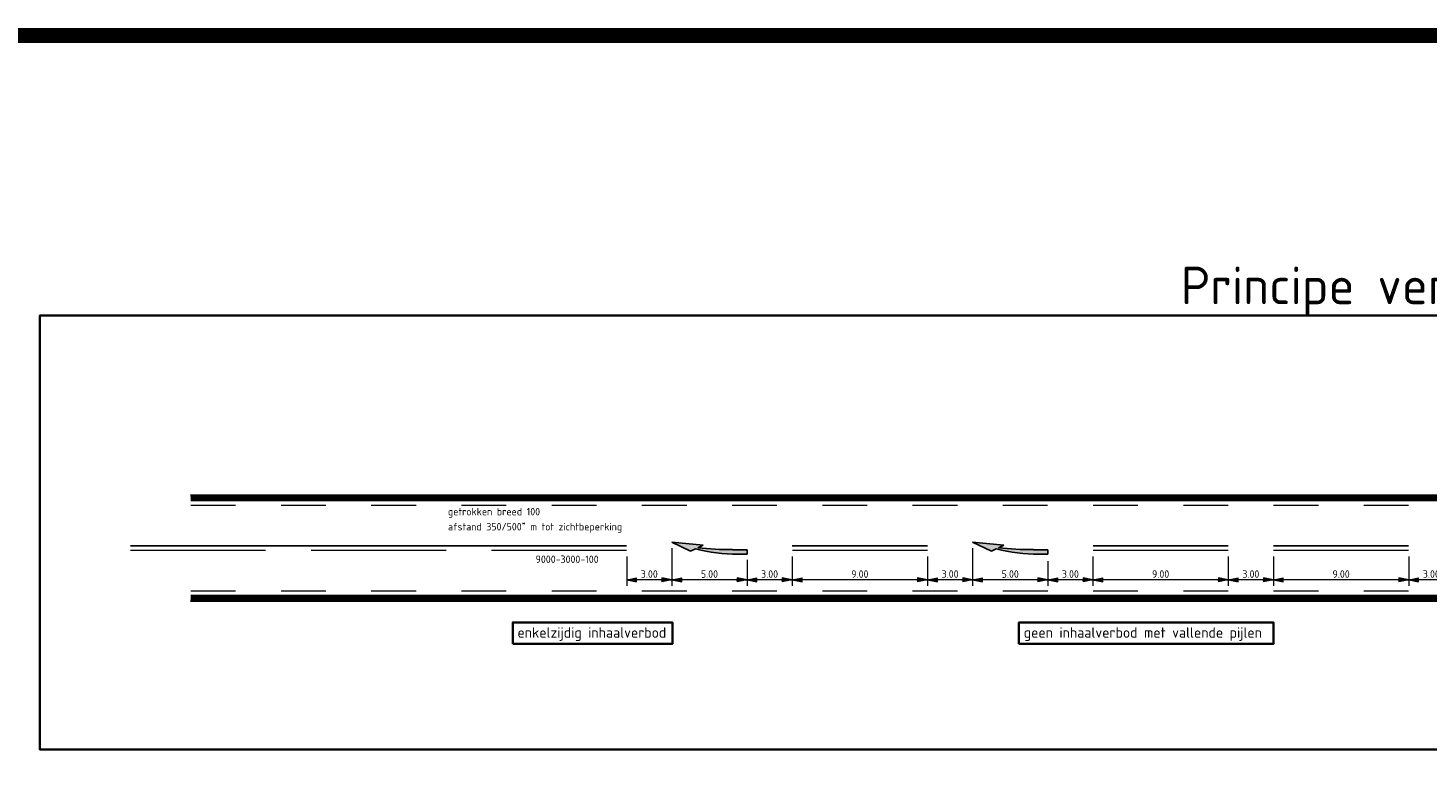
# Model space of a CAD drawing. Header units: metres. Extents: x -699 to 2316, y -1199 to 781.
# Tile 112 of 256: x -138 to -45, y -175 to -126. Entities that reach past the tile are written whole.
import ezdxf
from ezdxf.enums import TextEntityAlignment as Align

# ---------------------------------------------------------------- set-up
doc = ezdxf.new("R2010")
doc.units = ezdxf.units.M
doc.header["$PDMODE"] = 1
for name, pattern in [('VW-1-1_STREEP', [2, 1, -1]), ('VW-3-3_STREEP', [6, 3, -3]), ('VW-9-3_STREEP', [12, 9, -3])]:
    doc.linetypes.add(name, pattern=pattern)
for name, color, linetype, lineweight in [('N-WA-VW-MARKERING_DYNAMISCH-G', 7, 'Continuous', 35), ('N-WA-VW-MARKERING_PIJL-S', 7, 'Continuous', 25), ('N-WE-VH-KANTVERHARDING-G', 210, 'Continuous', 35), ('N-WE-VW-MARKERING_LANGS_STREEP_33-G', 7, 'VW-3-3_STREEP', 13), ('N-WE-VW-MARKERING_LANGS_STREEP_93-G', 7, 'VW-9-3_STREEP', 13), ('X-XX-AL-M', 7, 'Continuous', 18), ('X-XX-AL-T25', 7, 'Continuous', 25), ('X-XX-AL-T35', 50, 'Continuous', 35), ('X-XX-AL-T50', 130, 'Continuous', 50)]:
    doc.layers.add(name, color=color, linetype=linetype, lineweight=lineweight)
doc.layers.add('X-XX-AL-TEKENBLAD_VIEWPORT-G', color=7, linetype='Continuous', lineweight=18, plot=False)
doc.styles.add('NLCS-ISO', font='NLCS-ISO.ttf')
doc.styles.add('NLCS-ISO Standaard', font='NLCS-ISO.ttf')
doc.dimstyles.new('NLCS-M200-T25-Pijl-A', dxfattribs={"dimtxt": 0.5, "dimasz": 0.375, "dimexe": 0.4, "dimexo": 0.4, "dimgap": 0.14, "dimtad": 1, "dimlfac": -1, "dimzin": 0, "dimdsep": 46, "dimtxsty": 'NLCS-ISO Standaard', "dimblk": 'Pijl', "dimblk1": 'Pijl', "dimblk2": 'Pijl', "dimcen": 2.5, "dimdle": 2, "dimclrd": 256, "dimclre": 256, "dimclrt": 256, "dimadec": 0, "dimazin": 0, "dimtfac": 1, "dimtofl": 0, "dimtmove": 0, "dimatfit": 3, "dimldrblk": 'Pijl', "dimfxl": 1, "dimtolj": 1, "dimtzin": 0, "dimlwd": 18, "dimlwe": 18, "dimarcsym": 0})

# ---------------------------------------------------------------- blocks, each defined once
blk = doc.blocks.new('Pijl')
h = blk.add_hatch(color=256)
h.paths.add_polyline_path([(0, 0), (-1.75, 0.35), (-1.75, 0)])
h.paths.add_polyline_path([(-1.75, 0), (-1.75, -0.35), (0, 0)])
for p, q in [((-1.9, 0), (0, 0)), ((0, 0), (-1.75, 0.35)), ((-1.75, 0.35), (-1.75, -0.35)), ((0, 0), (-1.75, -0.35))]:
    blk.add_line(p, q)
blk = doc.blocks.new('*D218')
at = {"layer": 'Defpoints', "color": 0, "transparency": 16777216}
for p in [(-46.288, -160.632), (-43.288, -160.632), (-46.288, -162.601)]:
    blk.add_point(p, dxfattribs=at)
at = {"layer": 'X-XX-AL-M', "lineweight": 18, "transparency": 16777216}
for p, q in [((-46.288, -161.032), (-46.288, -163.001)), ((-43.288, -161.032), (-43.288, -163.001)), ((-43.663, -162.601), (-45.913, -162.601))]:
    blk.add_line(p, q, dxfattribs=at)
at = {"layer": 'X-XX-AL-M', "lineweight": 18, "transparency": 16777216, "xscale": 0.375, "yscale": 0.375, "zscale": 0.375}
for p, rotation in [((-46.288, -162.601), 180.0000000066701), ((-43.288, -162.601), 6.670104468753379e-09)]:
    blk.add_blockref('Pijl', p, dxfattribs=dict(at, rotation=rotation))
at = {"layer": 'X-XX-AL-M', "transparency": 16777216, "insert": (-44.788, -162.211), "char_height": 0.5, "attachment_point": 5, "rotation": 0, "style": 'NLCS-ISO Standaard'}
blk.add_mtext('\\A1;3.00', dxfattribs=at)
blk = doc.blocks.new('*D219')
at = {"layer": 'Defpoints', "color": 0, "transparency": 16777216}
for p in [(-55.288, -160.632), (-46.288, -160.632), (-55.288, -162.601)]:
    blk.add_point(p, dxfattribs=at)
at = {"layer": 'X-XX-AL-M', "lineweight": 18, "transparency": 16777216}
for p, q in [((-55.288, -161.032), (-55.288, -163.001)), ((-46.288, -161.032), (-46.288, -163.001)), ((-46.663, -162.601), (-54.913, -162.601))]:
    blk.add_line(p, q, dxfattribs=at)
at = {"layer": 'X-XX-AL-M', "lineweight": 18, "transparency": 16777216, "xscale": 0.375, "yscale": 0.375, "zscale": 0.375}
for p, rotation in [((-55.288, -162.601), 180.0000000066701), ((-46.288, -162.601), 6.670104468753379e-09)]:
    blk.add_blockref('Pijl', p, dxfattribs=dict(at, rotation=rotation))
at = {"layer": 'X-XX-AL-M', "transparency": 16777216, "insert": (-50.788, -162.211), "char_height": 0.5, "attachment_point": 5, "rotation": 0, "style": 'NLCS-ISO Standaard'}
blk.add_mtext('\\A1;9.00', dxfattribs=at)
blk = doc.blocks.new('*D220')
at = {"layer": 'Defpoints', "color": 0, "transparency": 16777216}
for p in [(-58.288, -160.632), (-55.288, -160.632), (-58.288, -162.601)]:
    blk.add_point(p, dxfattribs=at)
at = {"layer": 'X-XX-AL-M', "lineweight": 18, "transparency": 16777216}
for p, q in [((-58.288, -161.032), (-58.288, -163.001)), ((-55.288, -161.032), (-55.288, -163.001)), ((-55.663, -162.601), (-57.913, -162.601))]:
    blk.add_line(p, q, dxfattribs=at)
at = {"layer": 'X-XX-AL-M', "lineweight": 18, "transparency": 16777216, "xscale": 0.375, "yscale": 0.375, "zscale": 0.375}
for p, rotation in [((-58.288, -162.601), 180.0000000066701), ((-55.288, -162.601), 6.670104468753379e-09)]:
    blk.add_blockref('Pijl', p, dxfattribs=dict(at, rotation=rotation))
at = {"layer": 'X-XX-AL-M', "transparency": 16777216, "insert": (-56.788, -162.211), "char_height": 0.5, "attachment_point": 5, "rotation": 0, "style": 'NLCS-ISO Standaard'}
blk.add_mtext('\\A1;3.00', dxfattribs=at)
blk = doc.blocks.new('*D221')
at = {"layer": 'Defpoints', "color": 0, "transparency": 16777216}
for p in [(-67.288, -160.632), (-58.288, -160.632), (-67.288, -162.601)]:
    blk.add_point(p, dxfattribs=at)
at = {"layer": 'X-XX-AL-M', "lineweight": 18, "transparency": 16777216}
for p, q in [((-67.288, -161.032), (-67.288, -163.001)), ((-58.288, -161.032), (-58.288, -163.001)), ((-58.663, -162.601), (-66.913, -162.601))]:
    blk.add_line(p, q, dxfattribs=at)
at = {"layer": 'X-XX-AL-M', "lineweight": 18, "transparency": 16777216, "xscale": 0.375, "yscale": 0.375, "zscale": 0.375}
for p, rotation in [((-67.288, -162.601), 180.0000000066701), ((-58.288, -162.601), 6.670104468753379e-09)]:
    blk.add_blockref('Pijl', p, dxfattribs=dict(at, rotation=rotation))
at = {"layer": 'X-XX-AL-M', "transparency": 16777216, "insert": (-62.788, -162.211), "char_height": 0.5, "attachment_point": 5, "rotation": 0, "style": 'NLCS-ISO Standaard'}
blk.add_mtext('\\A1;9.00', dxfattribs=at)
blk = doc.blocks.new('*D222')
at = {"layer": 'Defpoints', "color": 0, "transparency": 16777216}
for p in [(-70.289, -160.961), (-67.288, -160.632), (-70.289, -162.601)]:
    blk.add_point(p, dxfattribs=at)
at = {"layer": 'X-XX-AL-M', "lineweight": 18, "transparency": 16777216}
for p, q in [((-67.288, -161.032), (-67.288, -163.001)), ((-70.289, -161.361), (-70.289, -163.001)), ((-67.663, -162.601), (-69.914, -162.601))]:
    blk.add_line(p, q, dxfattribs=at)
at = {"layer": 'X-XX-AL-M', "lineweight": 18, "transparency": 16777216, "xscale": 0.375, "yscale": 0.375, "zscale": 0.375}
for p, rotation in [((-70.289, -162.601), 180.0000000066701), ((-67.288, -162.601), 6.670104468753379e-09)]:
    blk.add_blockref('Pijl', p, dxfattribs=dict(at, rotation=rotation))
at = {"layer": 'X-XX-AL-M', "transparency": 16777216, "insert": (-68.789, -162.211), "char_height": 0.5, "attachment_point": 5, "rotation": 0, "style": 'NLCS-ISO Standaard'}
blk.add_mtext('\\A1;3.00', dxfattribs=at)
blk = doc.blocks.new('*D223')
at = {"layer": 'Defpoints', "color": 0, "transparency": 16777216}
for p in [(-75.289, -160.087), (-70.289, -160.961), (-75.289, -162.601)]:
    blk.add_point(p, dxfattribs=at)
at = {"layer": 'X-XX-AL-M', "lineweight": 18, "transparency": 16777216}
for p, q in [((-75.289, -160.487), (-75.289, -163.001)), ((-70.289, -161.361), (-70.289, -163.001)), ((-70.664, -162.601), (-74.914, -162.601))]:
    blk.add_line(p, q, dxfattribs=at)
at = {"layer": 'X-XX-AL-M', "lineweight": 18, "transparency": 16777216, "xscale": 0.375, "yscale": 0.375, "zscale": 0.375}
for p, rotation in [((-75.289, -162.601), 180.0000000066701), ((-70.289, -162.601), 6.670104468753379e-09)]:
    blk.add_blockref('Pijl', p, dxfattribs=dict(at, rotation=rotation))
at = {"layer": 'X-XX-AL-M', "transparency": 16777216, "insert": (-72.789, -162.211), "char_height": 0.5, "attachment_point": 5, "rotation": 0, "style": 'NLCS-ISO Standaard'}
blk.add_mtext('\\A1;5.00', dxfattribs=at)
blk = doc.blocks.new('*D224')
at = {"layer": 'Defpoints', "color": 0, "transparency": 16777216}
for p in [(-75.289, -160.087), (-78.288, -160.632), (-78.288, -162.601)]:
    blk.add_point(p, dxfattribs=at)
at = {"layer": 'X-XX-AL-M', "lineweight": 18, "transparency": 16777216}
for p, q in [((-78.288, -161.032), (-78.288, -163.001)), ((-75.289, -160.487), (-75.289, -163.001)), ((-75.664, -162.601), (-77.913, -162.601))]:
    blk.add_line(p, q, dxfattribs=at)
at = {"layer": 'X-XX-AL-M', "lineweight": 18, "transparency": 16777216, "xscale": 0.375, "yscale": 0.375, "zscale": 0.375}
for p, rotation in [((-78.288, -162.601), 180.0000000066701), ((-75.289, -162.601), 6.670104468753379e-09)]:
    blk.add_blockref('Pijl', p, dxfattribs=dict(at, rotation=rotation))
at = {"layer": 'X-XX-AL-M', "transparency": 16777216, "insert": (-76.789, -162.211), "char_height": 0.5, "attachment_point": 5, "rotation": 0, "style": 'NLCS-ISO Standaard'}
blk.add_mtext('\\A1;3.00', dxfattribs=at)
blk = doc.blocks.new('*D225')
at = {"layer": 'Defpoints', "color": 0, "transparency": 16777216}
for p in [(-87.288, -160.632), (-78.288, -160.632), (-87.288, -162.601)]:
    blk.add_point(p, dxfattribs=at)
at = {"layer": 'X-XX-AL-M', "lineweight": 18, "transparency": 16777216}
for p, q in [((-87.288, -161.032), (-87.288, -163.001)), ((-78.288, -161.032), (-78.288, -163.001)), ((-78.663, -162.601), (-86.913, -162.601))]:
    blk.add_line(p, q, dxfattribs=at)
at = {"layer": 'X-XX-AL-M', "lineweight": 18, "transparency": 16777216, "xscale": 0.375, "yscale": 0.375, "zscale": 0.375}
for p, rotation in [((-87.288, -162.601), 180.0000000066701), ((-78.288, -162.601), 6.670104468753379e-09)]:
    blk.add_blockref('Pijl', p, dxfattribs=dict(at, rotation=rotation))
at = {"layer": 'X-XX-AL-M', "transparency": 16777216, "insert": (-82.788, -162.211), "char_height": 0.5, "attachment_point": 5, "rotation": 0, "style": 'NLCS-ISO Standaard'}
blk.add_mtext('\\A1;9.00', dxfattribs=at)
blk = doc.blocks.new('*D226')
at = {"layer": 'Defpoints', "color": 0, "transparency": 16777216}
for p in [(-90.289, -160.874), (-87.288, -160.632), (-90.289, -162.601)]:
    blk.add_point(p, dxfattribs=at)
at = {"layer": 'X-XX-AL-M', "lineweight": 18, "transparency": 16777216}
for p, q in [((-87.288, -161.032), (-87.288, -163.001)), ((-90.289, -161.274), (-90.289, -163.001)), ((-87.663, -162.601), (-89.914, -162.601))]:
    blk.add_line(p, q, dxfattribs=at)
at = {"layer": 'X-XX-AL-M', "lineweight": 18, "transparency": 16777216, "xscale": 0.375, "yscale": 0.375, "zscale": 0.375}
for p, rotation in [((-90.289, -162.601), 180.0000000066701), ((-87.288, -162.601), 6.670104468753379e-09)]:
    blk.add_blockref('Pijl', p, dxfattribs=dict(at, rotation=rotation))
at = {"layer": 'X-XX-AL-M', "transparency": 16777216, "insert": (-88.789, -162.211), "char_height": 0.5, "attachment_point": 5, "rotation": 0, "style": 'NLCS-ISO Standaard'}
blk.add_mtext('\\A1;3.00', dxfattribs=at)
blk = doc.blocks.new('*D227')
at = {"layer": 'Defpoints', "color": 0, "transparency": 16777216}
for p in [(-95.289, -160.086), (-90.289, -160.874), (-95.289, -162.601)]:
    blk.add_point(p, dxfattribs=at)
at = {"layer": 'X-XX-AL-M', "lineweight": 18, "transparency": 16777216}
for p, q in [((-95.289, -160.486), (-95.289, -163.001)), ((-90.289, -161.274), (-90.289, -163.001)), ((-90.664, -162.601), (-94.914, -162.601))]:
    blk.add_line(p, q, dxfattribs=at)
at = {"layer": 'X-XX-AL-M', "lineweight": 18, "transparency": 16777216, "xscale": 0.375, "yscale": 0.375, "zscale": 0.375}
for p, rotation in [((-95.289, -162.601), 180.0000000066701), ((-90.289, -162.601), 6.670104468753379e-09)]:
    blk.add_blockref('Pijl', p, dxfattribs=dict(at, rotation=rotation))
at = {"layer": 'X-XX-AL-M', "transparency": 16777216, "insert": (-92.789, -162.211), "char_height": 0.5, "attachment_point": 5, "rotation": 0, "style": 'NLCS-ISO Standaard'}
blk.add_mtext('\\A1;5.00', dxfattribs=at)
blk = doc.blocks.new('*D228')
at = {"layer": 'Defpoints', "color": 0, "transparency": 16777216}
for p in [(-95.289, -160.086), (-98.288, -160.632), (-98.288, -162.601)]:
    blk.add_point(p, dxfattribs=at)
at = {"layer": 'X-XX-AL-M', "lineweight": 18, "transparency": 16777216}
for p, q in [((-98.288, -161.032), (-98.288, -163.001)), ((-95.289, -160.486), (-95.289, -163.001)), ((-95.664, -162.601), (-97.913, -162.601))]:
    blk.add_line(p, q, dxfattribs=at)
at = {"layer": 'X-XX-AL-M', "lineweight": 18, "transparency": 16777216, "xscale": 0.375, "yscale": 0.375, "zscale": 0.375}
for p, rotation in [((-98.288, -162.601), 180.0000000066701), ((-95.289, -162.601), 6.670104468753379e-09)]:
    blk.add_blockref('Pijl', p, dxfattribs=dict(at, rotation=rotation))
at = {"layer": 'X-XX-AL-M', "transparency": 16777216, "insert": (-96.789, -162.211), "char_height": 0.5, "attachment_point": 5, "rotation": 0, "style": 'NLCS-ISO Standaard'}
blk.add_mtext('\\A1;3.00', dxfattribs=at)
blk = doc.blocks.new('N-SVW-MARKERING_PIJL_VERDRIJF_RE_5.0')
h = blk.add_hatch(color=256)
h.paths.add_polyline_path([(5, -0.66), (2.92, -0.46), (3.27, -0.28, 0.004791), (2.888, -0.24), (4.153, -0.24)])
h.paths.add_polyline_path([(3.43, -0.2), (3.75, -0.04), (4.153, -0.24), (2.888, -0.24, 0.024122), (0.96, -0.15), (0, -0.15), (0, 0.15), (0.6, 0.15, -0.062013)])
for p, q in [((0, 0.15), (0.6, 0.15)), ((0, -0.15), (0, 0.15)), ((0, -0.15), (0.96, -0.15)), ((2.92, -0.46), (3.27, -0.28)), ((5, -0.66), (2.92, -0.46)), ((3.75, -0.04), (3.43, -0.2)), ((5, -0.66), (3.75, -0.04))]:
    blk.add_line(p, q)
for centre, radius, start, end in [((0.609, -11.39), 11.54, 75.85265, 90.04685), ((0.992, -20.17), 20.02, 83.46636, 90.09156)]:
    blk.add_arc(centre, radius, start, end)

msp = doc.modelspace()

# ---------------------------------------------------------------- linework, layer by layer
at = {"layer": 'N-WA-VW-MARKERING_DYNAMISCH-G', "color": 251, "linetype": 'VW-1-1_STREEP', "ltscale": 0.85, "const_width": 0.35}
for points in [[(-127.2894, -157.2067), (81.7117, -157.2067)], [(81.7117, -163.7567), (-127.2894, -163.7567)]]:
    msp.add_lwpolyline(points, dxfattribs=at)
at = {"layer": 'N-WE-VH-KANTVERHARDING-G'}
for p, q in [((-127.2894, -156.9817), (81.7117, -156.9817)), ((81.7117, -163.9817), (-127.2894, -163.9817))]:
    msp.add_line(p, q, dxfattribs=at)
msp.add_lwpolyline([(87.5884, -153.1638), (87.5884, -173.8897), (-137.3135, -173.8897), (-137.3135, -145.005), (33.3424, -145.005)], dxfattribs=at)
at = {"layer": 'N-WE-VW-MARKERING_LANGS_STREEP_33-G', "linetype": 'Continuous', "const_width": 0.1}
for points in [[(-127.2883, -157.6317), (-124.2883, -157.6317)], [(-121.2883, -157.6317), (-118.2883, -157.6317)], [(-115.2883, -157.6317), (-112.2883, -157.6317)], [(-109.2883, -157.6317), (-106.2883, -157.6317)], [(-103.2883, -157.6317), (-100.2883, -157.6317)], [(-97.2883, -157.6317), (-94.2883, -157.6317)], [(-91.2883, -157.6317), (-88.2883, -157.6317)], [(-85.2883, -157.6317), (-82.2883, -157.6317)], [(-79.2883, -157.6317), (-76.2883, -157.6317)], [(-73.2883, -157.6317), (-70.2883, -157.6317)], [(-67.2883, -157.6317), (-64.2883, -157.6317)], [(-61.2883, -157.6317), (-58.2883, -157.6317)], [(-55.2883, -157.6317), (-52.2883, -157.6317)], [(-49.2883, -157.6317), (-46.2883, -157.6317)], [(-124.288, -163.3317), (-127.288, -163.3317)], [(-118.288, -163.3317), (-121.288, -163.3317)], [(-112.288, -163.3317), (-115.288, -163.3317)], [(-106.288, -163.3317), (-109.288, -163.3317)], [(-100.288, -163.3317), (-103.288, -163.3317)], [(-94.288, -163.3317), (-97.288, -163.3317)], [(-88.288, -163.3317), (-91.288, -163.3317)], [(-82.288, -163.3317), (-85.288, -163.3317)], [(-76.288, -163.3317), (-79.288, -163.3317)], [(-70.288, -163.3317), (-73.288, -163.3317)], [(-64.288, -163.3317), (-67.288, -163.3317)], [(-58.288, -163.3317), (-61.288, -163.3317)], [(-52.288, -163.3317), (-55.288, -163.3317)], [(-46.288, -163.3317), (-49.288, -163.3317)]]:
    msp.add_lwpolyline(points, dxfattribs=at)
at = {"layer": 'N-WE-VW-MARKERING_LANGS_STREEP_93-G', "linetype": 'Continuous', "const_width": 0.1}
for points in [[(-131.2882, -160.3317), (-98.2885, -160.3317)], [(-122.2882, -160.6317), (-131.2882, -160.6317)], [(-110.2882, -160.6317), (-119.2882, -160.6317)], [(-98.2882, -160.6317), (-107.2882, -160.6317)], [(-87.2884, -160.3317), (-78.2884, -160.3317)], [(-78.2881, -160.6317), (-87.2881, -160.6317)], [(-67.2884, -160.3317), (-58.2884, -160.3317)], [(-58.2881, -160.6317), (-67.2881, -160.6317)], [(-55.2884, -160.3317), (-46.2884, -160.3317)], [(-46.2881, -160.6317), (-55.2881, -160.6317)]]:
    msp.add_lwpolyline(points, dxfattribs=at)
at = {"layer": 'X-XX-AL-T35'}
for points in [[(-105.8713, -166.8632), (-95.2517, -166.8632), (-95.2517, -165.4302), (-105.8713, -165.4302)], [(-72.2076, -166.8632), (-55.2891, -166.8632), (-55.2891, -165.4302), (-72.2076, -165.4302)]]:
    msp.add_lwpolyline(points, close=True, dxfattribs=at)
at = {"layer": 'X-XX-AL-TEKENBLAD_VIEWPORT-G', "color": 3, "const_width": 1}
msp.add_lwpolyline([(-190.5714, -398.2344), (-190.5714, -126.3763), (33.3424, -126.3763)], dxfattribs=at)

# ---------------------------------------------------------------- block references
at = {"layer": 'N-WA-VW-MARKERING_PIJL-S', "rotation": 180}
for p in [(-90.2893, -160.7367), (-70.2893, -160.7367)]:
    msp.add_blockref('N-SVW-MARKERING_PIJL_VERDRIJF_RE_5.0', p, dxfattribs=at)

# ---------------------------------------------------------------- texts
at = {"layer": 'X-XX-AL-M', "insert": (-110.1747, -159.4612), "char_height": 0.5, "attachment_point": 7, "style": 'NLCS-ISO Standaard'}
msp.add_mtext('\\A1;getrokken breed 100\\Pafstand 350/500{\\H0.7x;\\S*^ ;} m tot zichtbeperking', dxfattribs=at)
at = {"layer": 'X-XX-AL-T25', "style": 'NLCS-ISO'}
msp.add_text('9000-3000-100', height=0.5, dxfattribs=at).set_placement((-104.3467, -161.4753))
at = {"layer": 'X-XX-AL-T35', "style": 'NLCS-ISO'}
for s, p in [('enkelzijdig inhaalverbod', (-105.5521, -166.4498)), ('geen inhaalverbod met vallende pijlen', (-71.8884, -166.4498))]:
    msp.add_text(s, height=0.7, dxfattribs=at).set_placement(p)
at = {"layer": 'X-XX-AL-T50', "style": 'NLCS-ISO'}
msp.add_text('Principe verdrijfpijlen GOW verkort stramien', height=2.5, dxfattribs=at).set_placement((-28.2891, -145.005), align=Align.BOTTOM_CENTER)

# ---------------------------------------------------------------- dimensions: what is measured, and where the dimension line sits
at = {"layer": 'X-XX-AL-M'}
for base, p1, p2, picture, middle in [((-98.2882, -162.6012), (-95.289, -160.0864), (-98.2882, -160.6317), '*D228', (-96.7886, -162.2112)), ((-95.289, -162.6012), (-90.289, -160.8742), (-95.289, -160.0864), '*D227', (-92.789, -162.2112)), ((-78.2881, -162.6012), (-75.289, -160.0869), (-78.2881, -160.6317), '*D224', (-76.7885, -162.2112)), ((-75.289, -162.6012), (-70.289, -160.961), (-75.289, -160.0869), '*D223', (-72.789, -162.2112)), ((-90.289, -162.6012), (-87.2881, -160.6317), (-90.289, -160.8742), '*D226', (-88.7885, -162.2112)), ((-87.2881, -162.6012), (-78.2881, -160.6317), (-87.2881, -160.6317), '*D225', (-82.7881, -162.2112)), ((-70.289, -162.6012), (-67.2881, -160.6317), (-70.289, -160.961), '*D222', (-68.7885, -162.2112)), ((-67.2881, -162.6012), (-58.2881, -160.6317), (-67.2881, -160.6317), '*D221', (-62.7881, -162.2112)), ((-58.2881, -162.6012), (-55.2881, -160.6317), (-58.2881, -160.6317), '*D220', (-56.7881, -162.2112)), ((-55.2881, -162.6012), (-46.2881, -160.6317), (-55.2881, -160.6317), '*D219', (-50.7881, -162.2112)), ((-46.2881, -162.6012), (-43.2881, -160.6317), (-46.2881, -160.6317), '*D218', (-44.7881, -162.2112))]:
    dim = msp.add_linear_dim(base=base, p1=p1, p2=p2, angle=180, dimstyle='NLCS-M200-T25-Pijl-A', dxfattribs=at)
    dim.commit()
    dim.dimension.update_dxf_attribs({"geometry": picture, "text_midpoint": middle})

doc.saveas('drawing.dxf')
